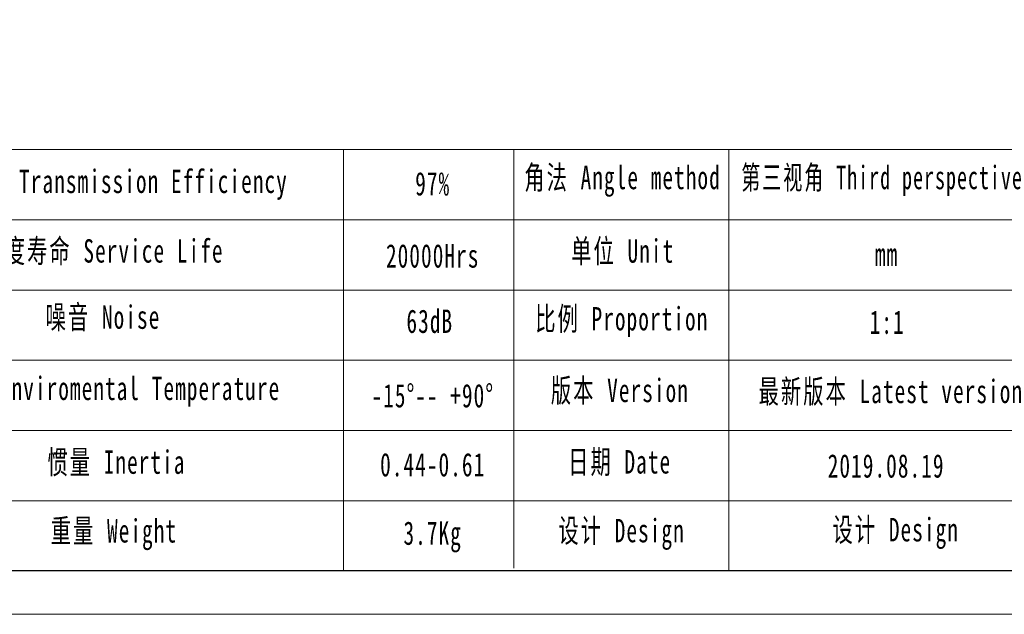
# Model space of a CAD drawing. Header units: millimetres. Extents: x -112 to 638, y -108 to 422.
# Tile 2 of 6: x 187 to 388, y -108 to 13. Entities that reach past the tile are written whole.
import ezdxf

# ---------------------------------------------------------------- set-up
doc = ezdxf.new("R2010")
doc.units = ezdxf.units.MM
doc.header["$LTSCALE"] = 1.5
doc.layers.add('SLD-0', color=7, linetype='Continuous', lineweight=18)
doc.layers.add('图框_外框线', color=7, linetype='Continuous', lineweight=18)
doc.styles.add('标准', font='txt', dxfattribs={"width": 0.667})

msp = doc.modelspace()

# ---------------------------------------------------------------- linework, layer by layer
at = {"layer": 'SLD-0'}
msp.add_line((253.26598, -13.38274), (253.26598, -99.12943), dxfattribs=at)
at = {"layer": '图框_外框线'}
for p, q in [((-45.94873, -13.38274), (629.12422, -13.38274)), ((287.96188, -13.38274), (287.96188, -98.6538)), ((331.76546, -13.38274), (331.76546, -99.12943)), ((18.74481, -27.68961), (398.14968, -27.68961)), ((-45.94873, -41.99648), (629.12422, -41.99648)), ((18.74481, -56.30335), (629.12422, -56.30335)), ((18.74481, -70.61022), (629.12422, -70.61022)), ((18.74481, -84.91708), (629.12422, -84.91708))]:
    msp.add_line(p, q, dxfattribs=at)
at = {"layer": '图框_外框线', "color": 3}
msp.add_lwpolyline([(-112.22462, -108.06134), (638.05614, -108.06134), (638.05614, 422.49433), (-112.22462, 422.49433)], close=True, dxfattribs=at)
at = {"layer": '图框_外框线', "color": 3, "lineweight": 25}
msp.add_lwpolyline([(-67.56505, -99.12943), (629.12422, -99.12943), (629.12422, 413.56242), (-67.56505, 413.56242)], close=True, dxfattribs=at)

# ---------------------------------------------------------------- texts
at = {"layer": 'SLD-0', "color": 1, "attachment_point": 2, "line_spacing_factor": 1.15057, "style": '标准'}
for s, insert, char_height, width in [('\\T1.1;角法 Angle method ', (310.09638, -16.6773), 4.7689563, 60.9886762), ('\\T1.1;第三视角 Third perspective', (364.79029, -16.6773), 4.7689563, 73.0908679), ('\\T1.1;运转效率 Transmission Efficiency', (204.25107, -17.46328), 4.7689563, 81.0415118), ('\\T1.1;97%', (271.42205, -17.95028), 4.768956, 60.9886762), ('\\T1.1;精度寿命 Service Life', (204.25107, -31.63642), 4.7689563, 63.611826), ('\\T1.1;单位 Unit', (310.12281, -31.65521), 4.7689563, 60.9886762), ('\\T1.1;20000Hrs', (271.42205, -32.64873), 4.7689563, 60.9886762), ('\\T1.1;mm', (363.89135, -32.33049), 4.768956, 60.9886762), ('\\T1.1;噪音 Noise', (204.25107, -45.12652), 4.7689563, 42.0810326), ('\\T1.1;63dB', (270.83477, -45.96059), 4.768956, 31.4695007), ('\\T1.1;比例 Proportion', (309.94803, -45.45317), 4.7689563, 41.0638679), ('\\T1.1;1:1', (364.00885, -46.16186), 4.768956, 60.9886762), ('\\T1.1;环境温度 Enviromental Temperature', (201.51702, -59.64118), 4.7689563, 80.3579791), ('\\T1.1;版本 Version', (309.55549, -60.05806), 4.7689563, 60.9886762), ('\\T1.1;最新版本 Latest version', (364.75207, -60.26612), 4.7689563, 60.9886762), ('\\T1.1;-15%%D-- +90%%D', (271.42205, -61.12647), 4.7689563, 40.9094287), ('\\T1.1;惯量 Inertia', (206.98515, -74.66812), 4.7689563, 43.0839519), ('\\T1.1;日期 Date', (309.50795, -74.6102), 4.7689563, 60.9886762), ('\\T1.1;0.44-0.61', (271.42205, -75.18695), 4.7689563, 32.2545588), ('\\T1.1;2019.08.19', (363.79733, -75.43885), 4.7689563, 60.9886762), ('\\T1.1;重量 Weight', (206.47252, -88.6705), 4.7689563, 37.0824745), ('\\T1.1;设计 Design', (309.89986, -88.61904), 4.7689563, 60.9886762), ('\\T1.1;设计 Design', (365.75183, -88.43045), 4.7689563, 60.9886762), ('\\T1.1;3.7Kg', (271.42205, -89.13268), 4.7689563, 31.9083887)]:
    msp.add_mtext(s, dxfattribs=dict(at, insert=insert, char_height=char_height, width=width))

doc.saveas('drawing.dxf')
